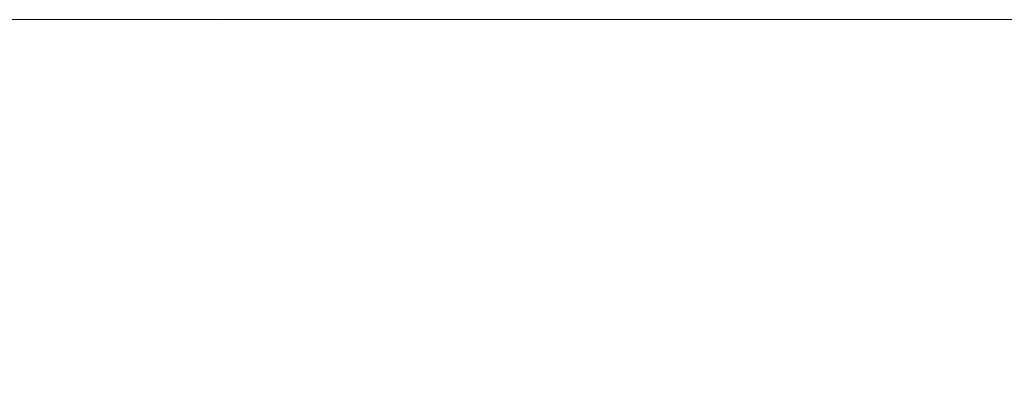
# Model space of a CAD drawing. Header units: centimetres. Extents: x -17.1 to 18.2, y 3.4 to 5.2.
# Tile 173 of 256: x -5.2492 to -5.219, y 5.1887 to 5.2002. Entities that reach past the tile are written whole.
import ezdxf

# ---------------------------------------------------------------- set-up
doc = ezdxf.new("R2010")
doc.units = ezdxf.units.CM
doc.header["$LTSCALE"] = 2.54
doc.layers.add('Lucido design-1', color=7, linetype='Continuous')

# ---------------------------------------------------------------- blocks, each defined once
blk = doc.blocks.new('Gruppo-4-1')
at = {"color": 7, "linetype": 'Continuous', "lineweight": 9}
for points, invisible_edges in [([(18.147234, 5.200144, -1872.31239), (18.147234, 5.200212, -1872.315514), (-17.020308, 5.200212, -1872.315514), (-17.020308, 5.200144, -1872.31239)], 8), ([(-17.020308, 5.200212, -1872.315514), (6.292262, 5.200212, -1872.515514), (-5.165337, 5.200212, -1872.515514)], 9), ([(-5.165337, 5.200212, -1872.515514), (-5.16604, 5.200212, -1872.515517), (-17.020308, 5.200212, -1872.315514)], 10), ([(-5.16604, 5.200212, -1872.515517), (-5.16949, 5.200212, -1872.515612), (-17.020308, 5.200212, -1872.315514)], 10), ([(6.292262, 5.200212, -1872.515514), (-17.020308, 5.200212, -1872.315514), (18.147234, 5.200212, -1872.315514)], 9), ([(-17.020308, 5.200212, -1872.315514), (-5.173109, 5.200212, -1872.515859), (-5.173872, 5.200212, -1872.515942)], 9), ([(-5.16949, 5.200212, -1872.515612), (-5.173109, 5.200212, -1872.515859), (-17.020308, 5.200212, -1872.315514)], 10), ([(-5.173872, 5.200212, -1872.515942), (-5.176745, 5.200212, -1872.516257), (-17.020308, 5.200212, -1872.315514)], 10), ([(-5.176745, 5.200212, -1872.516257), (-5.180403, 5.200212, -1872.516812), (-17.020308, 5.200212, -1872.315514)], 10), ([(-5.180403, 5.200212, -1872.516812), (-5.184086, 5.200212, -1872.517528), (-17.020308, 5.200212, -1872.315514)], 10), ([(-5.184086, 5.200212, -1872.517528), (-5.1878, 5.200212, -1872.518411), (-17.020308, 5.200212, -1872.315514)], 10), ([(-5.1878, 5.200212, -1872.518411), (-5.191547, 5.200212, -1872.519469), (-17.020308, 5.200212, -1872.315514)], 10), ([(-5.191547, 5.200212, -1872.519469), (-5.195333, 5.200212, -1872.52071), (-17.020308, 5.200212, -1872.315514)], 10), ([(-5.195333, 5.200212, -1872.52071), (-5.19916, 5.200212, -1872.522144), (-17.020308, 5.200212, -1872.315514)], 10), ([(-5.19916, 5.200212, -1872.522144), (-5.203033, 5.200212, -1872.523784), (-17.020308, 5.200212, -1872.315514)], 10), ([(-5.203033, 5.200212, -1872.523784), (-5.206954, 5.200212, -1872.525642), (-17.020308, 5.200212, -1872.315514)], 10), ([(-5.206954, 5.200212, -1872.525642), (-5.210927, 5.200212, -1872.527734), (-17.020308, 5.200212, -1872.315514)], 10), ([(-5.210927, 5.200212, -1872.527734), (-5.214954, 5.200212, -1872.530076), (-17.020308, 5.200212, -1872.315514)], 10), ([(-5.214954, 5.200212, -1872.530076), (-5.219036, 5.200212, -1872.532687), (-17.020308, 5.200212, -1872.315514)], 10), ([(-5.219036, 5.200212, -1872.532687), (-5.223174, 5.200212, -1872.535588), (-17.020308, 5.200212, -1872.315514)], 10), ([(-5.223174, 5.200212, -1872.535588), (-5.227368, 5.200212, -1872.538801), (-17.020308, 5.200212, -1872.315514)], 10), ([(-5.227368, 5.200212, -1872.538801), (-5.231614, 5.200212, -1872.542352), (-17.020308, 5.200212, -1872.315514)], 10), ([(-5.231614, 5.200212, -1872.542352), (-5.235911, 5.200212, -1872.546267), (-17.020308, 5.200212, -1872.315514)], 10), ([(-5.235911, 5.200212, -1872.546267), (-5.240251, 5.200212, -1872.550574), (-17.020308, 5.200212, -1872.315514)], 10), ([(-5.240251, 5.200212, -1872.550574), (-5.244627, 5.200212, -1872.555306), (-17.020308, 5.200212, -1872.315514)], 10), ([(-5.244627, 5.200212, -1872.555306), (-5.244807, 5.200212, -1872.555518), (-5.249026, 5.200212, -1872.560491), (-17.020308, 5.200212, -1872.315514)], 12), ([(-5.249026, 5.200212, -1872.560491), (-5.253434, 5.200212, -1872.566163), (-17.020308, 5.200212, -1872.315514)], 10), ([(-17.020308, 5.200144, -1872.31239), (-17.020308, 5.200117, -1872.311152), (18.147234, 5.200117, -1872.311152), (18.147234, 5.200144, -1872.31239)], 10), ([(18.147234, 5.200117, -1872.311152), (-17.020308, 5.200117, -1872.311152), (-17.020308, 5.199831, -1872.306798), (18.147234, 5.199831, -1872.306798)], 5), ([(-5.262055, 5.200212, -1872.578864), (-5.25783, 5.200212, -1872.57235), (-5.24357, 5.200163, -1872.558013), (-5.264354, 5.2002, -1872.585035)], 14), ([(-5.24357, 5.200163, -1872.558013), (-5.263575, 5.200163, -1872.586061), (-5.264354, 5.2002, -1872.585035)], 11), ([(-5.262796, 5.200102, -1872.587088), (-5.263575, 5.200163, -1872.586061), (-5.24357, 5.200163, -1872.558013), (-5.24295, 5.200102, -1872.559262)], 15), ([(-5.24357, 5.200163, -1872.558013), (-5.25783, 5.200212, -1872.57235), (-5.253434, 5.200212, -1872.566163), (-5.249026, 5.200212, -1872.560491)], 9), ([(-5.249026, 5.200212, -1872.560491), (-5.244807, 5.200212, -1872.555518), (-5.24357, 5.200163, -1872.558013)], 10), ([(-5.24357, 5.200163, -1872.558013), (-5.244807, 5.200212, -1872.555518), (-5.244627, 5.200212, -1872.555306)], 9), ([(-5.244627, 5.200212, -1872.555306), (-5.240251, 5.200212, -1872.550574), (-5.233046, 5.200163, -1872.547264), (-5.24357, 5.200163, -1872.558013)], 14), ([(-5.24295, 5.200102, -1872.559262), (-5.24357, 5.200163, -1872.558013), (-5.233046, 5.200163, -1872.547264), (-5.231973, 5.200017, -1872.54993)], 15), ([(-5.240251, 5.200212, -1872.550574), (-5.235911, 5.200212, -1872.546267), (-5.233046, 5.200163, -1872.547264)], 10), ([(-5.233046, 5.200163, -1872.547264), (-5.235911, 5.200212, -1872.546267), (-5.231614, 5.200212, -1872.542352)], 9), ([(-5.231614, 5.200212, -1872.542352), (-5.227368, 5.200212, -1872.538801), (-5.222473, 5.200163, -1872.538547), (-5.233046, 5.200163, -1872.547264)], 14), ([(-5.222473, 5.200163, -1872.538547), (-5.221568, 5.200017, -1872.541351), (-5.231973, 5.200017, -1872.54993), (-5.233046, 5.200163, -1872.547264)], 15), ([(-5.227368, 5.200212, -1872.538801), (-5.223174, 5.200212, -1872.535588), (-5.222473, 5.200163, -1872.538547)], 10), ([(-5.222473, 5.200163, -1872.538547), (-5.223174, 5.200212, -1872.535588), (-5.219036, 5.200212, -1872.532687)], 9), ([(-5.219036, 5.200212, -1872.532687), (-5.214954, 5.200212, -1872.530076), (-5.212028, 5.200163, -1872.531694), (-5.222473, 5.200163, -1872.538547)], 14), ([(-5.212028, 5.200163, -1872.531694), (-5.211288, 5.200017, -1872.534606), (-5.221568, 5.200017, -1872.541351), (-5.222473, 5.200163, -1872.538547)], 15), ([(18.147234, 5.199831, -1872.306798), (-17.020308, 5.199831, -1872.306798), (-17.020308, 5.199356, -1872.302461), (18.147234, 5.199356, -1872.302461)], 5), ([(-5.262796, 5.200102, -1872.587088), (-5.24295, 5.200102, -1872.559262), (-5.252428, 5.200017, -1872.573214)], 11), ([(-5.24295, 5.200102, -1872.559262), (-5.24233, 5.200017, -1872.560509), (-5.252428, 5.200017, -1872.573214)], 11), ([(-5.251728, 5.199907, -1872.574358), (-5.252428, 5.200017, -1872.573214), (-5.24233, 5.200017, -1872.560509), (-5.241094, 5.199774, -1872.562998)], 15), ([(-5.241094, 5.199774, -1872.562998), (-5.25103, 5.199774, -1872.575499), (-5.251728, 5.199907, -1872.574358)], 11), ([(-5.231973, 5.200017, -1872.54993), (-5.24233, 5.200017, -1872.560509), (-5.24295, 5.200102, -1872.559262)], 11), ([(-5.241094, 5.199774, -1872.562998), (-5.24233, 5.200017, -1872.560509), (-5.231973, 5.200017, -1872.54993), (-5.230903, 5.199774, -1872.552588)], 15), ([(-5.230903, 5.199774, -1872.552588), (-5.231973, 5.200017, -1872.54993), (-5.221568, 5.200017, -1872.541351), (-5.220665, 5.199774, -1872.544147)], 15), ([(-5.220665, 5.199774, -1872.544147), (-5.221568, 5.200017, -1872.541351), (-5.211288, 5.200017, -1872.534606), (-5.21055, 5.199774, -1872.537511)], 15), ([(-5.250333, 5.199616, -1872.576638), (-5.25103, 5.199774, -1872.575499), (-5.241094, 5.199774, -1872.562998), (-5.240478, 5.199616, -1872.564238)], 15), ([(-5.244796, 5.199434, -1872.571361), (-5.250333, 5.199616, -1872.576638), (-5.240478, 5.199616, -1872.564238)], 11), ([(-5.244796, 5.199434, -1872.571361), (-5.249637, 5.199434, -1872.577773), (-5.250333, 5.199616, -1872.576638)], 11), ([(-5.240478, 5.199616, -1872.564238), (-5.239863, 5.199434, -1872.565475), (-5.244796, 5.199434, -1872.571361)], 11), ([(-5.240478, 5.199616, -1872.564238), (-5.241094, 5.199774, -1872.562998), (-5.230903, 5.199774, -1872.552588), (-5.23037, 5.199616, -1872.553913)], 15), ([(-5.234869, 5.199434, -1872.560104), (-5.240478, 5.199616, -1872.564238), (-5.23037, 5.199616, -1872.553913)], 11), ([(-5.234869, 5.199434, -1872.560104), (-5.239863, 5.199434, -1872.565475), (-5.240478, 5.199616, -1872.564238)], 11), ([(-5.23037, 5.199616, -1872.553913), (-5.229838, 5.199434, -1872.555235), (-5.234869, 5.199434, -1872.560104)], 11), ([(-5.224797, 5.199434, -1872.55085), (-5.230903, 5.199774, -1872.552588), (-5.220665, 5.199774, -1872.544147)], 11), ([(-5.23037, 5.199616, -1872.553913), (-5.230903, 5.199774, -1872.552588), (-5.224797, 5.199434, -1872.55085)], 11), ([(-5.224797, 5.199434, -1872.55085), (-5.229838, 5.199434, -1872.555235), (-5.23037, 5.199616, -1872.553913)], 11), ([(-5.220665, 5.199774, -1872.544147), (-5.219766, 5.199434, -1872.546931), (-5.224797, 5.199434, -1872.55085)], 11), ([(-5.21055, 5.199774, -1872.537511), (-5.209816, 5.199434, -1872.540402), (-5.219766, 5.199434, -1872.546931), (-5.220665, 5.199774, -1872.544147)], 15), ([(18.147234, 5.199356, -1872.302461), (-17.020308, 5.199356, -1872.302461), (-17.020308, 5.198693, -1872.298149), (18.147234, 5.198693, -1872.298149)], 5), ([(-5.253625, 5.199228, -1872.585793), (-5.254357, 5.199434, -1872.584717), (-5.249637, 5.199434, -1872.577773), (-5.248944, 5.199228, -1872.578906)], 15), ([(-5.248944, 5.199228, -1872.578906), (-5.248254, 5.198999, -1872.580035), (-5.252895, 5.198999, -1872.586865), (-5.253625, 5.199228, -1872.585793)], 15), ([(-5.248944, 5.199228, -1872.578906), (-5.249637, 5.199434, -1872.577773), (-5.244796, 5.199434, -1872.571361), (-5.243492, 5.198999, -1872.573728)], 15), ([(-5.243492, 5.198999, -1872.573728), (-5.248254, 5.198999, -1872.580035), (-5.248944, 5.199228, -1872.578906)], 11), ([(-5.244796, 5.199434, -1872.571361), (-5.239863, 5.199434, -1872.565475), (-5.23864, 5.198999, -1872.567938), (-5.243492, 5.198999, -1872.573728)], 15), ([(-5.233727, 5.198999, -1872.562656), (-5.23864, 5.198999, -1872.567938), (-5.239863, 5.199434, -1872.565475), (-5.234869, 5.199434, -1872.560104)], 15), ([(-5.234869, 5.199434, -1872.560104), (-5.229838, 5.199434, -1872.555235), (-5.228779, 5.198999, -1872.557866), (-5.233727, 5.198999, -1872.562656)], 15), ([(-5.223821, 5.198999, -1872.553554), (-5.228779, 5.198999, -1872.557866), (-5.229838, 5.199434, -1872.555235), (-5.224797, 5.199434, -1872.55085)], 15), ([(-5.224797, 5.199434, -1872.55085), (-5.219766, 5.199434, -1872.546931), (-5.218873, 5.198999, -1872.549698), (-5.223821, 5.198999, -1872.553554)], 15), ([(-5.213955, 5.198999, -1872.54628), (-5.219766, 5.199434, -1872.546931), (-5.209816, 5.199434, -1872.540402)], 11), ([(-5.213955, 5.198999, -1872.54628), (-5.218873, 5.198999, -1872.549698), (-5.219766, 5.199434, -1872.546931)], 11), ([(-5.252168, 5.198746, -1872.587932), (-5.252895, 5.198999, -1872.586865), (-5.248254, 5.198999, -1872.580035), (-5.247565, 5.198746, -1872.581159)], 15), ([(-5.247565, 5.198746, -1872.581159), (-5.248254, 5.198999, -1872.580035), (-5.243492, 5.198999, -1872.573728), (-5.242843, 5.198746, -1872.574905)], 15), ([(-5.242843, 5.198746, -1872.574905), (-5.243492, 5.198999, -1872.573728), (-5.23864, 5.198999, -1872.567938), (-5.237425, 5.19847, -1872.570383)], 15), ([(-5.232594, 5.19847, -1872.565188), (-5.237425, 5.19847, -1872.570383), (-5.23864, 5.198999, -1872.567938), (-5.233727, 5.198999, -1872.562656)], 15), ([(-5.233727, 5.198999, -1872.562656), (-5.228779, 5.198999, -1872.557866), (-5.227728, 5.19847, -1872.560478), (-5.232594, 5.19847, -1872.565188)], 15), ([(-5.222852, 5.19847, -1872.556237), (-5.227728, 5.19847, -1872.560478), (-5.228779, 5.198999, -1872.557866), (-5.223821, 5.198999, -1872.553554)], 15), ([(-5.223821, 5.198999, -1872.553554), (-5.218873, 5.198999, -1872.549698), (-5.217986, 5.19847, -1872.552446), (-5.222852, 5.19847, -1872.556237)], 15), ([(18.147234, 5.198693, -1872.298149), (-17.020308, 5.198693, -1872.298149), (-17.020308, 5.197842, -1872.29387), (18.147234, 5.197842, -1872.29387)], 5), ([(-5.247565, 5.198746, -1872.581159), (-5.24688, 5.19847, -1872.582279), (-5.251444, 5.19847, -1872.588996), (-5.252168, 5.198746, -1872.587932)], 15), ([(-5.242843, 5.198746, -1872.574905), (-5.242197, 5.19847, -1872.576077), (-5.24688, 5.19847, -1872.582279), (-5.247565, 5.198746, -1872.581159)], 15), ([(-5.237425, 5.19847, -1872.570383), (-5.242197, 5.19847, -1872.576077), (-5.242843, 5.198746, -1872.574905)], 11), ([(-5.250724, 5.19817, -1872.590055), (-5.251444, 5.19847, -1872.588996), (-5.24688, 5.19847, -1872.582279), (-5.246197, 5.19817, -1872.583395)], 15), ([(-5.246197, 5.19817, -1872.583395), (-5.24688, 5.19847, -1872.582279), (-5.242197, 5.19847, -1872.576077), (-5.241553, 5.19817, -1872.577244)], 15), ([(-5.241553, 5.19817, -1872.577244), (-5.242197, 5.19847, -1872.576077), (-5.237425, 5.19847, -1872.570383), (-5.236822, 5.19817, -1872.571598)], 15), ([(-5.236822, 5.19817, -1872.571598), (-5.237425, 5.19847, -1872.570383), (-5.232594, 5.19847, -1872.565188), (-5.231471, 5.197848, -1872.567699)], 15), ([(-5.232594, 5.19847, -1872.565188), (-5.227728, 5.19847, -1872.560478), (-5.226686, 5.197848, -1872.563068), (-5.231471, 5.197848, -1872.567699)], 15), ([(-5.221891, 5.197848, -1872.558897), (-5.226686, 5.197848, -1872.563068), (-5.227728, 5.19847, -1872.560478), (-5.222852, 5.19847, -1872.556237)], 15), ([(-5.222852, 5.19847, -1872.556237), (-5.217986, 5.19847, -1872.552446), (-5.217107, 5.197848, -1872.555169), (-5.221891, 5.197848, -1872.558897)], 15), ([(-5.246197, 5.19817, -1872.583395), (-5.245518, 5.197848, -1872.584504), (-5.250006, 5.197848, -1872.591109), (-5.250724, 5.19817, -1872.590055)], 15), ([(-5.241553, 5.19817, -1872.577244), (-5.240913, 5.197848, -1872.578406), (-5.245518, 5.197848, -1872.584504), (-5.246197, 5.19817, -1872.583395)], 15), ([(-5.236822, 5.19817, -1872.571598), (-5.236222, 5.197848, -1872.572807), (-5.240913, 5.197848, -1872.578406), (-5.241553, 5.19817, -1872.577244)], 15), ([(-5.231471, 5.197848, -1872.567699), (-5.236222, 5.197848, -1872.572807), (-5.236822, 5.19817, -1872.571598)], 11), ([(18.147234, 5.197842, -1872.29387), (-17.020308, 5.197842, -1872.29387), (-17.020308, 5.196805, -1872.289632), (18.147234, 5.196805, -1872.289632)], 5), ([(-5.249293, 5.197503, -1872.592158), (-5.250006, 5.197848, -1872.591109), (-5.245518, 5.197848, -1872.584504), (-5.244842, 5.197503, -1872.585609)], 15), ([(-5.244842, 5.197503, -1872.585609), (-5.245518, 5.197848, -1872.584504), (-5.240913, 5.197848, -1872.578406), (-5.240276, 5.197503, -1872.579561)], 15), ([(-5.240276, 5.197503, -1872.579561), (-5.240913, 5.197848, -1872.578406), (-5.236222, 5.197848, -1872.572807), (-5.235624, 5.197503, -1872.57401)], 15), ([(-5.235624, 5.197503, -1872.57401), (-5.236222, 5.197848, -1872.572807), (-5.231471, 5.197848, -1872.567699), (-5.230913, 5.197503, -1872.568945)], 15), ([(-5.231471, 5.197848, -1872.567699), (-5.226686, 5.197848, -1872.563068), (-5.225655, 5.197135, -1872.56563), (-5.228009, 5.197135, -1872.567849)], 15), ([(-5.230913, 5.197503, -1872.568945), (-5.231471, 5.197848, -1872.567699), (-5.228009, 5.197135, -1872.567849)], 11), ([(-5.22094, 5.197135, -1872.56153), (-5.225655, 5.197135, -1872.56563), (-5.226686, 5.197848, -1872.563068), (-5.221891, 5.197848, -1872.558897)], 15), ([(-5.221891, 5.197848, -1872.558897), (-5.217107, 5.197848, -1872.555169), (-5.216236, 5.197135, -1872.557865), (-5.22094, 5.197135, -1872.56153)], 15), ([(-5.249293, 5.197503, -1872.592158), (-5.248583, 5.197135, -1872.593201), (-5.252851, 5.197135, -1872.600193), (-5.253597, 5.197503, -1872.599209)], 15), ([(-5.244842, 5.197503, -1872.585609), (-5.24417, 5.197135, -1872.586707), (-5.248583, 5.197135, -1872.593201), (-5.249293, 5.197503, -1872.592158)], 15), ([(-5.240276, 5.197503, -1872.579561), (-5.239643, 5.197135, -1872.580711), (-5.24417, 5.197135, -1872.586707), (-5.244842, 5.197503, -1872.585609)], 15), ([(-5.235624, 5.197503, -1872.57401), (-5.23503, 5.197135, -1872.575206), (-5.239643, 5.197135, -1872.580711), (-5.240276, 5.197503, -1872.579561)], 15), ([(-5.235624, 5.197503, -1872.57401), (-5.230913, 5.197503, -1872.568945), (-5.230359, 5.197135, -1872.570184), (-5.2327, 5.197135, -1872.572636)], 15), ([(-5.2327, 5.197135, -1872.572636), (-5.23503, 5.197135, -1872.575206), (-5.235624, 5.197503, -1872.57401)], 11), ([(-5.228009, 5.197135, -1872.567849), (-5.230359, 5.197135, -1872.570184), (-5.230913, 5.197503, -1872.568945)], 11), ([(-5.252109, 5.196745, -1872.60117), (-5.252851, 5.197135, -1872.600193), (-5.248583, 5.197135, -1872.593201), (-5.247877, 5.196745, -1872.594237)], 15), ([(-5.247877, 5.196745, -1872.594237), (-5.248583, 5.197135, -1872.593201), (-5.24417, 5.197135, -1872.586707), (-5.243502, 5.196745, -1872.587799)], 15), ([(-5.243502, 5.196745, -1872.587799), (-5.24417, 5.197135, -1872.586707), (-5.239643, 5.197135, -1872.580711), (-5.239013, 5.196745, -1872.581854)], 15), ([(-5.239013, 5.196745, -1872.581854), (-5.239643, 5.197135, -1872.580711), (-5.23503, 5.197135, -1872.575206), (-5.234439, 5.196745, -1872.576396)], 15), ([(-5.234439, 5.196745, -1872.576396), (-5.23503, 5.197135, -1872.575206), (-5.2327, 5.197135, -1872.572636), (-5.231561, 5.196334, -1872.57505)], 15), ([(-5.2327, 5.197135, -1872.572636), (-5.230359, 5.197135, -1872.570184), (-5.22926, 5.196334, -1872.57264), (-5.231561, 5.196334, -1872.57505)], 15), ([(-5.22695, 5.196334, -1872.570345), (-5.22926, 5.196334, -1872.57264), (-5.230359, 5.197135, -1872.570184), (-5.228009, 5.197135, -1872.567849)], 15), ([(-5.228009, 5.197135, -1872.567849), (-5.225655, 5.197135, -1872.56563), (-5.224635, 5.196334, -1872.568164), (-5.22695, 5.196334, -1872.570345)], 15), ([(-5.225655, 5.197135, -1872.56563), (-5.22094, 5.197135, -1872.56153), (-5.22, 5.196334, -1872.564133), (-5.222318, 5.196334, -1872.566094)], 15), ([(-5.222318, 5.196334, -1872.566094), (-5.224635, 5.196334, -1872.568164), (-5.225655, 5.197135, -1872.56563)], 11), ([(-5.22, 5.196334, -1872.564133), (-5.22094, 5.197135, -1872.56153), (-5.216236, 5.197135, -1872.557865), (-5.215376, 5.196334, -1872.560529)], 15), ([(18.147234, 5.196805, -1872.289632), (-17.020308, 5.196805, -1872.289632), (-17.020308, 5.195584, -1872.285443), (18.147234, 5.195584, -1872.285443)], 5), ([(-5.247877, 5.196745, -1872.594237), (-5.247176, 5.196334, -1872.595268), (-5.251372, 5.196334, -1872.602142), (-5.252109, 5.196745, -1872.60117)], 15), ([(-5.243502, 5.196745, -1872.587799), (-5.242838, 5.196334, -1872.588884), (-5.247176, 5.196334, -1872.595268), (-5.247877, 5.196745, -1872.594237)], 15), ([(-5.239013, 5.196745, -1872.581854), (-5.238387, 5.196334, -1872.582989), (-5.242838, 5.196334, -1872.588884), (-5.243502, 5.196745, -1872.587799)], 15), ([(-5.234439, 5.196745, -1872.576396), (-5.233852, 5.196334, -1872.577578), (-5.238387, 5.196334, -1872.582989), (-5.239013, 5.196745, -1872.581854)], 15), ([(-5.231561, 5.196334, -1872.57505), (-5.233852, 5.196334, -1872.577578), (-5.234439, 5.196745, -1872.576396)], 11), ([(-5.250639, 5.1959, -1872.603107), (-5.251372, 5.196334, -1872.602142), (-5.247176, 5.196334, -1872.595268), (-5.246479, 5.1959, -1872.596291)], 15), ([(-5.246479, 5.1959, -1872.596291), (-5.247176, 5.196334, -1872.595268), (-5.242838, 5.196334, -1872.588884), (-5.242178, 5.1959, -1872.589962)], 15), ([(-5.242178, 5.1959, -1872.589962), (-5.242838, 5.196334, -1872.588884), (-5.238387, 5.196334, -1872.582989), (-5.237765, 5.1959, -1872.584117)], 15), ([(-5.237765, 5.1959, -1872.584117), (-5.238387, 5.196334, -1872.582989), (-5.233852, 5.196334, -1872.577578), (-5.233269, 5.1959, -1872.578752)], 15), ([(-5.233269, 5.1959, -1872.578752), (-5.233852, 5.196334, -1872.577578), (-5.231561, 5.196334, -1872.57505), (-5.230438, 5.195446, -1872.577434)], 15), ([(-5.231561, 5.196334, -1872.57505), (-5.22926, 5.196334, -1872.57264), (-5.228175, 5.195446, -1872.575064), (-5.230438, 5.195446, -1872.577434)], 15), ([(-5.225905, 5.195446, -1872.572808), (-5.228175, 5.195446, -1872.575064), (-5.22926, 5.196334, -1872.57264), (-5.22695, 5.196334, -1872.570345)], 15), ([(-5.22695, 5.196334, -1872.570345), (-5.224635, 5.196334, -1872.568164), (-5.223629, 5.195446, -1872.570664), (-5.225905, 5.195446, -1872.572808)], 15), ([(-5.221351, 5.195446, -1872.568629), (-5.223629, 5.195446, -1872.570664), (-5.224635, 5.196334, -1872.568164), (-5.222318, 5.196334, -1872.566094)], 15), ([(-5.222318, 5.196334, -1872.566094), (-5.22, 5.196334, -1872.564133), (-5.219073, 5.195446, -1872.566701), (-5.221351, 5.195446, -1872.568629)], 15), ([(-5.22, 5.196334, -1872.564133), (-5.215376, 5.196334, -1872.560529), (-5.214527, 5.195446, -1872.563159), (-5.216797, 5.195446, -1872.564879)], 15), ([(-5.216797, 5.195446, -1872.564879), (-5.219073, 5.195446, -1872.566701), (-5.22, 5.196334, -1872.564133)], 11), ([(-5.247869, 5.195446, -1872.600627), (-5.250639, 5.1959, -1872.603107), (-5.246479, 5.1959, -1872.596291)], 11), ([(-5.247869, 5.195446, -1872.600627), (-5.249912, 5.195446, -1872.604065), (-5.250639, 5.1959, -1872.603107)], 11), ([(-5.246479, 5.1959, -1872.596291), (-5.245787, 5.195446, -1872.597308), (-5.247869, 5.195446, -1872.600627)], 11), ([(-5.243671, 5.195446, -1872.59411), (-5.246479, 5.1959, -1872.596291), (-5.242178, 5.1959, -1872.589962)], 11), ([(-5.243671, 5.195446, -1872.59411), (-5.245787, 5.195446, -1872.597308), (-5.246479, 5.1959, -1872.596291)], 11), ([(-5.242178, 5.1959, -1872.589962), (-5.241522, 5.195446, -1872.591033), (-5.243671, 5.195446, -1872.59411)], 11), ([(-5.239347, 5.195446, -1872.588075), (-5.242178, 5.1959, -1872.589962), (-5.237765, 5.1959, -1872.584117)], 11), ([(-5.239347, 5.195446, -1872.588075), (-5.241522, 5.195446, -1872.591033), (-5.242178, 5.1959, -1872.589962)], 11), ([(-5.237765, 5.1959, -1872.584117), (-5.237147, 5.195446, -1872.585238), (-5.239347, 5.195446, -1872.588075)], 11), ([(-5.234927, 5.195446, -1872.582519), (-5.237765, 5.1959, -1872.584117), (-5.233269, 5.1959, -1872.578752)], 11), ([(-5.234927, 5.195446, -1872.582519), (-5.237147, 5.195446, -1872.585238), (-5.237765, 5.1959, -1872.584117)], 11), ([(-5.233269, 5.1959, -1872.578752), (-5.232689, 5.195446, -1872.579918), (-5.234927, 5.195446, -1872.582519)], 11), ([(-5.230438, 5.195446, -1872.577434), (-5.232689, 5.195446, -1872.579918), (-5.233269, 5.1959, -1872.578752)], 11), ([(18.147234, 5.195584, -1872.285443), (-17.020308, 5.195584, -1872.285443), (-17.020308, 5.194181, -1872.281312), (18.147234, 5.194181, -1872.281312)], 5), ([(-5.251912, 5.195446, -1872.607624), (-5.249912, 5.195446, -1872.604065), (-5.248473, 5.194473, -1872.605961), (-5.250439, 5.194473, -1872.609459)], 15), ([(-5.246465, 5.194473, -1872.602581), (-5.248473, 5.194473, -1872.605961), (-5.249912, 5.195446, -1872.604065), (-5.247869, 5.195446, -1872.600627)], 15), ([(-5.247869, 5.195446, -1872.600627), (-5.245787, 5.195446, -1872.597308), (-5.244419, 5.194473, -1872.599319), (-5.246465, 5.194473, -1872.602581)], 15), ([(-5.242338, 5.194473, -1872.596175), (-5.244419, 5.194473, -1872.599319), (-5.245787, 5.195446, -1872.597308), (-5.243671, 5.195446, -1872.59411)], 15), ([(-5.243671, 5.195446, -1872.59411), (-5.241522, 5.195446, -1872.591033), (-5.240226, 5.194473, -1872.59315), (-5.242338, 5.194473, -1872.596175)], 15), ([(-5.238088, 5.194473, -1872.590243), (-5.240226, 5.194473, -1872.59315), (-5.241522, 5.195446, -1872.591033), (-5.239347, 5.195446, -1872.588075)], 15), ([(-5.239347, 5.195446, -1872.588075), (-5.237147, 5.195446, -1872.585238), (-5.235926, 5.194473, -1872.587454), (-5.238088, 5.194473, -1872.590243)], 15), ([(-5.233743, 5.194473, -1872.584782), (-5.235926, 5.194473, -1872.587454), (-5.237147, 5.195446, -1872.585238), (-5.234927, 5.195446, -1872.582519)], 15), ([(-5.234927, 5.195446, -1872.582519), (-5.232689, 5.195446, -1872.579918), (-5.231544, 5.194473, -1872.582225), (-5.233743, 5.194473, -1872.584782)], 15), ([(-5.22933, 5.194473, -1872.579783), (-5.231544, 5.194473, -1872.582225), (-5.232689, 5.195446, -1872.579918), (-5.230438, 5.195446, -1872.577434)], 15), ([(-5.230438, 5.195446, -1872.577434), (-5.228175, 5.195446, -1872.575064), (-5.227106, 5.194473, -1872.577454), (-5.22933, 5.194473, -1872.579783)], 15), ([(-5.224874, 5.194473, -1872.575236), (-5.227106, 5.194473, -1872.577454), (-5.228175, 5.195446, -1872.575064), (-5.225905, 5.195446, -1872.572808)], 15), ([(-5.225905, 5.195446, -1872.572808), (-5.223629, 5.195446, -1872.570664), (-5.222637, 5.194473, -1872.573128), (-5.224874, 5.194473, -1872.575236)], 15), ([(-5.220398, 5.194473, -1872.571128), (-5.222637, 5.194473, -1872.573128), (-5.223629, 5.195446, -1872.570664), (-5.221351, 5.195446, -1872.568629)], 15), ([(-5.221351, 5.195446, -1872.568629), (-5.219073, 5.195446, -1872.566701), (-5.218159, 5.194473, -1872.569233), (-5.220398, 5.194473, -1872.571128)], 15), ([(-5.215922, 5.194473, -1872.567441), (-5.218159, 5.194473, -1872.569233), (-5.219073, 5.195446, -1872.566701), (-5.216797, 5.195446, -1872.564879)], 15), ([(-5.24899, 5.19342, -1872.611266), (-5.250877, 5.19342, -1872.614818), (-5.25236, 5.194473, -1872.613074), (-5.250439, 5.194473, -1872.609459)], 15), ([(-5.250439, 5.194473, -1872.609459), (-5.248473, 5.194473, -1872.605961), (-5.247057, 5.19342, -1872.607827), (-5.24899, 5.19342, -1872.611266)], 15), ([(-5.245083, 5.19342, -1872.604505), (-5.247057, 5.19342, -1872.607827), (-5.248473, 5.194473, -1872.605961), (-5.246465, 5.194473, -1872.602581)], 15), ([(-5.246465, 5.194473, -1872.602581), (-5.244419, 5.194473, -1872.599319), (-5.243072, 5.19342, -1872.601298), (-5.245083, 5.19342, -1872.604505)], 15), ([(-5.241026, 5.19342, -1872.598208), (-5.243072, 5.19342, -1872.601298), (-5.244419, 5.194473, -1872.599319), (-5.242338, 5.194473, -1872.596175)], 15), ([(-5.242338, 5.194473, -1872.596175), (-5.240226, 5.194473, -1872.59315), (-5.238951, 5.19342, -1872.595234), (-5.241026, 5.19342, -1872.598208)], 15), ([(-5.236849, 5.19342, -1872.592377), (-5.238951, 5.19342, -1872.595234), (-5.240226, 5.194473, -1872.59315), (-5.238088, 5.194473, -1872.590243)], 15), ([(-5.238088, 5.194473, -1872.590243), (-5.235926, 5.194473, -1872.587454), (-5.234723, 5.19342, -1872.589635), (-5.236849, 5.19342, -1872.592377)], 15), ([(-5.232578, 5.19342, -1872.587008), (-5.234723, 5.19342, -1872.589635), (-5.235926, 5.194473, -1872.587454), (-5.233743, 5.194473, -1872.584782)], 15), ([(-5.233743, 5.194473, -1872.584782), (-5.231544, 5.194473, -1872.582225), (-5.230416, 5.19342, -1872.584495), (-5.232578, 5.19342, -1872.587008)], 15), ([(-5.22824, 5.19342, -1872.582095), (-5.230416, 5.19342, -1872.584495), (-5.231544, 5.194473, -1872.582225), (-5.22933, 5.194473, -1872.579783)], 15), ([(-5.22933, 5.194473, -1872.579783), (-5.227106, 5.194473, -1872.577454), (-5.226054, 5.19342, -1872.579805), (-5.22824, 5.19342, -1872.582095)], 15), ([(-5.22386, 5.19342, -1872.577625), (-5.226054, 5.19342, -1872.579805), (-5.227106, 5.194473, -1872.577454), (-5.224874, 5.194473, -1872.575236)], 15), ([(-5.224874, 5.194473, -1872.575236), (-5.222637, 5.194473, -1872.573128), (-5.221661, 5.19342, -1872.575553), (-5.22386, 5.19342, -1872.577625)], 15), ([(-5.21946, 5.19342, -1872.573587), (-5.221661, 5.19342, -1872.575553), (-5.222637, 5.194473, -1872.573128), (-5.220398, 5.194473, -1872.571128)], 15), ([(-5.220398, 5.194473, -1872.571128), (-5.218159, 5.194473, -1872.569233), (-5.217259, 5.19342, -1872.571724), (-5.21946, 5.19342, -1872.573587)], 15), ([(18.147234, 5.194181, -1872.281312), (-17.020308, 5.194181, -1872.281312), (-17.020308, 5.1926, -1872.277246), (18.147234, 5.1926, -1872.277246)], 5), ([(-5.247565, 5.192287, -1872.613041), (-5.249421, 5.192287, -1872.616533), (-5.250877, 5.19342, -1872.614818), (-5.24899, 5.19342, -1872.611266)], 15), ([(-5.24899, 5.19342, -1872.611266), (-5.247057, 5.19342, -1872.607827), (-5.245666, 5.192287, -1872.609661), (-5.247565, 5.192287, -1872.613041)], 15), ([(-5.243725, 5.192287, -1872.606395), (-5.245666, 5.192287, -1872.609661), (-5.247057, 5.19342, -1872.607827), (-5.245083, 5.19342, -1872.604505)], 15), ([(-5.245083, 5.19342, -1872.604505), (-5.243072, 5.19342, -1872.601298), (-5.241748, 5.192287, -1872.603243), (-5.243725, 5.192287, -1872.606395)], 15), ([(-5.239738, 5.192287, -1872.600206), (-5.241748, 5.192287, -1872.603243), (-5.243072, 5.19342, -1872.601298), (-5.241026, 5.19342, -1872.598208)], 15), ([(-5.241026, 5.19342, -1872.598208), (-5.238951, 5.19342, -1872.595234), (-5.237697, 5.192287, -1872.597283), (-5.239738, 5.192287, -1872.600206)], 15), ([(-5.235631, 5.192287, -1872.594474), (-5.237697, 5.192287, -1872.597283), (-5.238951, 5.19342, -1872.595234), (-5.236849, 5.19342, -1872.592377)], 15), ([(-5.236849, 5.19342, -1872.592377), (-5.234723, 5.19342, -1872.589635), (-5.233542, 5.192287, -1872.591779), (-5.235631, 5.192287, -1872.594474)], 15), ([(-5.231433, 5.192287, -1872.589197), (-5.233542, 5.192287, -1872.591779), (-5.234723, 5.19342, -1872.589635), (-5.232578, 5.19342, -1872.587008)], 15), ([(-5.232578, 5.19342, -1872.587008), (-5.230416, 5.19342, -1872.584495), (-5.229308, 5.192287, -1872.586726), (-5.231433, 5.192287, -1872.589197)], 15), ([(-5.227169, 5.192287, -1872.584367), (-5.229308, 5.192287, -1872.586726), (-5.230416, 5.19342, -1872.584495), (-5.22824, 5.19342, -1872.582095)], 15), ([(-5.22824, 5.19342, -1872.582095), (-5.226054, 5.19342, -1872.579805), (-5.22502, 5.192287, -1872.582116), (-5.227169, 5.192287, -1872.584367)], 15), ([(-5.222864, 5.192287, -1872.579973), (-5.22502, 5.192287, -1872.582116), (-5.226054, 5.19342, -1872.579805), (-5.22386, 5.19342, -1872.577625)], 15), ([(-5.22386, 5.19342, -1872.577625), (-5.221661, 5.19342, -1872.575553), (-5.220702, 5.192287, -1872.577937), (-5.222864, 5.192287, -1872.579973)], 15), ([(-5.218539, 5.192287, -1872.576004), (-5.220702, 5.192287, -1872.577937), (-5.221661, 5.19342, -1872.575553), (-5.21946, 5.19342, -1872.573587)], 15), ([(-5.21946, 5.19342, -1872.573587), (-5.217259, 5.19342, -1872.571724), (-5.216375, 5.192287, -1872.574173), (-5.218539, 5.192287, -1872.576004)], 15), ([(18.147234, 5.190843, -1872.273252), (18.147234, 5.1926, -1872.277246), (-17.020308, 5.1926, -1872.277246), (-17.020308, 5.19167, -1872.275133)], 10), ([(-5.251228, 5.192287, -1872.620137), (-5.249421, 5.192287, -1872.616533), (-5.247991, 5.191079, -1872.618216), (-5.249768, 5.191079, -1872.621758)], 15), ([(-5.246167, 5.191079, -1872.614783), (-5.247991, 5.191079, -1872.618216), (-5.249421, 5.192287, -1872.616533), (-5.247565, 5.192287, -1872.613041)], 15), ([(-5.247565, 5.192287, -1872.613041), (-5.245666, 5.192287, -1872.609661), (-5.2443, 5.191079, -1872.611461), (-5.246167, 5.191079, -1872.614783)], 15), ([(-5.242393, 5.191079, -1872.60825), (-5.2443, 5.191079, -1872.611461), (-5.245666, 5.192287, -1872.609661), (-5.243725, 5.192287, -1872.606395)], 15), ([(-5.243725, 5.192287, -1872.606395), (-5.241748, 5.192287, -1872.603243), (-5.240449, 5.191079, -1872.605152), (-5.242393, 5.191079, -1872.60825)], 15), ([(-5.238473, 5.191079, -1872.602166), (-5.240449, 5.191079, -1872.605152), (-5.241748, 5.192287, -1872.603243), (-5.239738, 5.192287, -1872.600206)], 15), ([(-5.239738, 5.192287, -1872.600206), (-5.237697, 5.192287, -1872.597283), (-5.236467, 5.191079, -1872.599293), (-5.238473, 5.191079, -1872.602166)], 15), ([(-5.234436, 5.191079, -1872.596532), (-5.236467, 5.191079, -1872.599293), (-5.237697, 5.192287, -1872.597283), (-5.235631, 5.192287, -1872.594474)], 15), ([(-5.235631, 5.192287, -1872.594474), (-5.233542, 5.192287, -1872.591779), (-5.232382, 5.191079, -1872.593882), (-5.234436, 5.191079, -1872.596532)], 15), ([(-5.230309, 5.191079, -1872.591344), (-5.232382, 5.191079, -1872.593882), (-5.233542, 5.192287, -1872.591779), (-5.231433, 5.192287, -1872.589197)], 15), ([(-5.231433, 5.192287, -1872.589197), (-5.229308, 5.192287, -1872.586726), (-5.22822, 5.191079, -1872.588916), (-5.230309, 5.191079, -1872.591344)], 15), ([(-5.226118, 5.191079, -1872.586596), (-5.22822, 5.191079, -1872.588916), (-5.229308, 5.192287, -1872.586726), (-5.227169, 5.192287, -1872.584367)], 15), ([(-5.227169, 5.192287, -1872.584367), (-5.22502, 5.192287, -1872.582116), (-5.224006, 5.191079, -1872.584384), (-5.226118, 5.191079, -1872.586596)], 15), ([(-5.221886, 5.191079, -1872.582278), (-5.224006, 5.191079, -1872.584384), (-5.22502, 5.192287, -1872.582116), (-5.222864, 5.192287, -1872.579973)], 15), ([(-5.222864, 5.192287, -1872.579973), (-5.220702, 5.192287, -1872.577937), (-5.219761, 5.191079, -1872.580275), (-5.221886, 5.191079, -1872.582278)], 15), ([(-5.217634, 5.191079, -1872.578376), (-5.219761, 5.191079, -1872.580275), (-5.220702, 5.192287, -1872.577937), (-5.218539, 5.192287, -1872.576004)], 15), ([(-17.020308, 5.19167, -1872.275133), (-17.020308, 5.190843, -1872.273252), (18.147234, 5.190843, -1872.273252)], 10), ([(-5.248337, 5.189798, -1872.623347), (-5.250034, 5.189798, -1872.626936), (-5.251494, 5.191079, -1872.625408), (-5.249768, 5.191079, -1872.621758)], 15), ([(-5.249768, 5.191079, -1872.621758), (-5.247991, 5.191079, -1872.618216), (-5.24659, 5.189798, -1872.619865), (-5.248337, 5.189798, -1872.623347)], 15), ([(-5.244797, 5.189798, -1872.61649), (-5.24659, 5.189798, -1872.619865), (-5.247991, 5.191079, -1872.618216), (-5.246167, 5.191079, -1872.614783)], 15), ([(-5.246167, 5.191079, -1872.614783), (-5.2443, 5.191079, -1872.611461), (-5.242962, 5.189798, -1872.613224), (-5.244797, 5.189798, -1872.61649)], 15), ([(-5.241087, 5.189798, -1872.610068), (-5.242962, 5.189798, -1872.613224), (-5.2443, 5.191079, -1872.611461), (-5.242393, 5.191079, -1872.60825)], 15), ([(-5.242393, 5.191079, -1872.60825), (-5.240449, 5.191079, -1872.605152), (-5.239176, 5.189798, -1872.607022), (-5.241087, 5.189798, -1872.610068)], 15), ([(-5.237233, 5.189798, -1872.604087), (-5.239176, 5.189798, -1872.607022), (-5.240449, 5.191079, -1872.605152), (-5.238473, 5.191079, -1872.602166)], 15), ([(-5.238473, 5.191079, -1872.602166), (-5.236467, 5.191079, -1872.599293), (-5.235262, 5.189798, -1872.601262), (-5.237233, 5.189798, -1872.604087)], 15), ([(-5.233265, 5.189798, -1872.598548), (-5.235262, 5.189798, -1872.601262), (-5.236467, 5.191079, -1872.599293), (-5.234436, 5.191079, -1872.596532)], 15), ([(-5.234436, 5.191079, -1872.596532), (-5.232382, 5.191079, -1872.593882), (-5.231246, 5.189798, -1872.595944), (-5.233265, 5.189798, -1872.598548)], 15), ([(-5.229208, 5.189798, -1872.593449), (-5.231246, 5.189798, -1872.595944), (-5.232382, 5.191079, -1872.593882), (-5.230309, 5.191079, -1872.591344)], 15), ([(-5.230309, 5.191079, -1872.591344), (-5.22822, 5.191079, -1872.588916), (-5.227154, 5.189798, -1872.591061), (-5.229208, 5.189798, -1872.593449)], 15), ([(-5.225088, 5.189798, -1872.588781), (-5.227154, 5.189798, -1872.591061), (-5.22822, 5.191079, -1872.588916), (-5.226118, 5.191079, -1872.586596)], 15), ([(-5.226118, 5.191079, -1872.586596), (-5.224006, 5.191079, -1872.584384), (-5.223011, 5.189798, -1872.586606), (-5.225088, 5.189798, -1872.588781)], 15), ([(-5.220927, 5.189798, -1872.584536), (-5.223011, 5.189798, -1872.586606), (-5.224006, 5.191079, -1872.584384), (-5.221886, 5.191079, -1872.582278)], 15), ([(-5.221886, 5.191079, -1872.582278), (-5.219761, 5.191079, -1872.580275), (-5.218839, 5.189798, -1872.582568), (-5.220927, 5.189798, -1872.584536)], 15), ([(-5.216748, 5.189798, -1872.5807), (-5.218839, 5.189798, -1872.582568), (-5.219761, 5.191079, -1872.580275), (-5.217634, 5.191079, -1872.578376)], 15), ([(18.147234, 5.188913, -1872.269339), (18.147234, 5.190843, -1872.273252), (-17.020308, 5.190843, -1872.273252), (-17.020308, 5.189777, -1872.27109)], 10), ([(-17.020308, 5.189777, -1872.27109), (-17.020308, 5.188913, -1872.269339), (18.147234, 5.188913, -1872.269339)], 10), ([(-5.251676, 5.189798, -1872.630628), (-5.250034, 5.189798, -1872.626936), (-5.248605, 5.188447, -1872.62843), (-5.250219, 5.188447, -1872.63206)], 15), ([(-5.246937, 5.188447, -1872.624902), (-5.248605, 5.188447, -1872.62843), (-5.250034, 5.189798, -1872.626936), (-5.248337, 5.189798, -1872.623347)], 15), ([(-5.248337, 5.189798, -1872.623347), (-5.24659, 5.189798, -1872.619865), (-5.24522, 5.188447, -1872.621479), (-5.246937, 5.188447, -1872.624902)], 15), ([(-5.243457, 5.188447, -1872.618161), (-5.24522, 5.188447, -1872.621479), (-5.24659, 5.189798, -1872.619865), (-5.244797, 5.189798, -1872.61649)], 15), ([(-5.244797, 5.189798, -1872.61649), (-5.242962, 5.189798, -1872.613224), (-5.241652, 5.188447, -1872.61495), (-5.243457, 5.188447, -1872.618161)], 15), ([(-5.239809, 5.188447, -1872.611847), (-5.241652, 5.188447, -1872.61495), (-5.242962, 5.189798, -1872.613224), (-5.241087, 5.189798, -1872.610068)], 15), ([(-5.241087, 5.189798, -1872.610068), (-5.239176, 5.189798, -1872.607022), (-5.23793, 5.188447, -1872.608853), (-5.239809, 5.188447, -1872.611847)], 15), ([(-5.23602, 5.188447, -1872.605967), (-5.23793, 5.188447, -1872.608853), (-5.239176, 5.189798, -1872.607022), (-5.237233, 5.189798, -1872.604087)], 15), ([(-5.237233, 5.189798, -1872.604087), (-5.235262, 5.189798, -1872.601262), (-5.234082, 5.188447, -1872.60319), (-5.23602, 5.188447, -1872.605967)], 15), ([(-5.232119, 5.188447, -1872.600522), (-5.234082, 5.188447, -1872.60319), (-5.235262, 5.189798, -1872.601262), (-5.233265, 5.189798, -1872.598548)], 15), ([(-5.233265, 5.189798, -1872.598548), (-5.231246, 5.189798, -1872.595944), (-5.230134, 5.188447, -1872.597961), (-5.232119, 5.188447, -1872.600522)], 15), ([(-5.22813, 5.188447, -1872.595508), (-5.230134, 5.188447, -1872.597961), (-5.231246, 5.189798, -1872.595944), (-5.229208, 5.189798, -1872.593449)], 15), ([(-5.229208, 5.189798, -1872.593449), (-5.227154, 5.189798, -1872.591061), (-5.226111, 5.188447, -1872.593161), (-5.22813, 5.188447, -1872.595508)], 15), ([(-5.22408, 5.188447, -1872.590919), (-5.226111, 5.188447, -1872.593161), (-5.227154, 5.189798, -1872.591061), (-5.225088, 5.189798, -1872.588781)], 15), ([(-5.225088, 5.189798, -1872.588781), (-5.223011, 5.189798, -1872.586606), (-5.222038, 5.188447, -1872.588781), (-5.22408, 5.188447, -1872.590919)], 15), ([(-5.219989, 5.188447, -1872.586746), (-5.222038, 5.188447, -1872.588781), (-5.223011, 5.189798, -1872.586606), (-5.220927, 5.189798, -1872.584536)], 15), ([(-5.220927, 5.189798, -1872.584536), (-5.218839, 5.189798, -1872.582568), (-5.217936, 5.188447, -1872.584811), (-5.219989, 5.188447, -1872.586746)], 15), ([(18.147234, 5.186815, -1872.265514), (18.147234, 5.188913, -1872.269339), (-17.020308, 5.188913, -1872.269339), (-17.020308, 5.187727, -1872.267176)], 10)]:
    blk.add_3dface(points, dxfattribs=dict(at, invisible_edges=invisible_edges))
blk = doc.blocks.new('Gruppo-5-1')
at = {"color": 7}
blk.add_blockref('Gruppo-4-1', (0, 0), dxfattribs=at)

msp = doc.modelspace()

# ---------------------------------------------------------------- block references
at = {"layer": 'Lucido design-1', "color": 7}
msp.add_blockref('Gruppo-5-1', (0, 0), dxfattribs=at)

doc.saveas('drawing.dxf')
